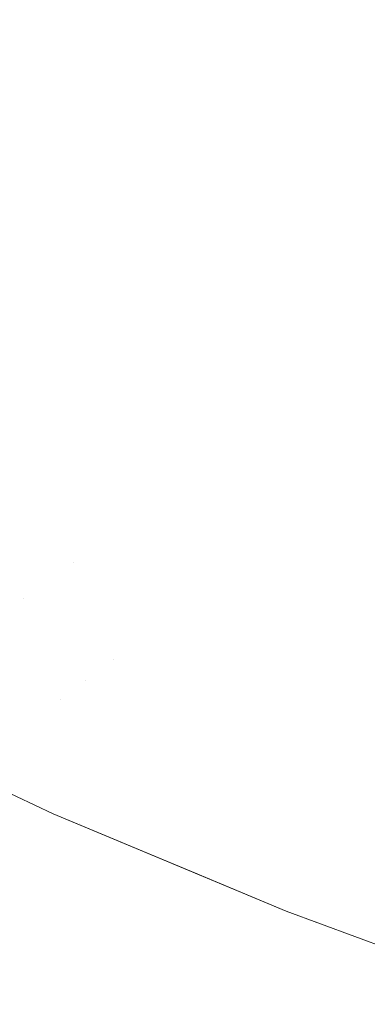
# Model space of a CAD drawing. Header units: centimetres. Extents: x -44.1 to 45.2, y 4.2 to 6.
# Tile 6 of 256: x -44.0259 to -44.0144, y 4.2136 to 4.2461. Entities that reach past the tile are written whole.
import ezdxf

# ---------------------------------------------------------------- set-up
doc = ezdxf.new("R2010")
doc.units = ezdxf.units.CM
doc.header["$LTSCALE"] = 2.54
doc.layers.add('Lucido design-1', color=7, linetype='Continuous')

# ---------------------------------------------------------------- blocks, each defined once
blk = doc.blocks.new('Gruppo-4-1')
at = {"color": 7, "linetype": 'Continuous', "lineweight": 9}
for points, invisible_edges in [([(-44.015122, 4.247513, -2312.356417), (-44.01274, 4.246092, -2312.356417), (-44.010614, 4.247396, -2312.354388), (-44.012938, 4.248783, -2312.354388)], 15), ([(-44.012938, 4.248783, -2313.089952), (-44.010614, 4.247396, -2313.089952), (-44.01274, 4.246092, -2313.087923), (-44.015122, 4.247513, -2313.087923)], 15), ([(-44.026188, 4.246975, -2312.362924), (-44.023834, 4.245414, -2312.362924), (-44.021748, 4.246564, -2312.360685), (-44.024053, 4.248093, -2312.360685)], 15), ([(-44.024053, 4.248093, -2313.083655), (-44.021748, 4.246564, -2313.083655), (-44.023834, 4.245414, -2313.081416), (-44.026188, 4.246975, -2313.081416)], 15), ([(-44.01726, 4.246269, -2312.358516), (-44.019606, 4.247745, -2312.358516), (-44.021748, 4.246564, -2312.360685), (-44.019349, 4.245055, -2312.360685)], 15), ([(-44.019349, 4.245055, -2313.083655), (-44.021748, 4.246564, -2313.083655), (-44.019606, 4.247745, -2313.085824), (-44.01726, 4.246269, -2313.085824)], 15), ([(-44.01726, 4.246269, -2312.358516), (-44.014822, 4.244815, -2312.358516), (-44.01274, 4.246092, -2312.356417), (-44.015122, 4.247513, -2312.356417)], 15), ([(-44.015122, 4.247513, -2313.087923), (-44.01274, 4.246092, -2313.087923), (-44.014822, 4.244815, -2313.085824), (-44.01726, 4.246269, -2313.085824)], 15), ([(-44.028263, 4.245889, -2312.36523), (-44.02586, 4.244296, -2312.36523), (-44.023834, 4.245414, -2312.362924), (-44.026188, 4.246975, -2312.362924)], 15), ([(-44.026188, 4.246975, -2313.081416), (-44.023834, 4.245414, -2313.081416), (-44.02586, 4.244296, -2313.079109), (-44.028263, 4.245889, -2313.079109)], 15), ([(-44.019349, 4.245055, -2312.360685), (-44.021748, 4.246564, -2312.360685), (-44.023834, 4.245414, -2312.362924), (-44.021383, 4.243872, -2312.362924)], 15), ([(-44.021383, 4.243872, -2313.081416), (-44.023834, 4.245414, -2313.081416), (-44.021748, 4.246564, -2313.083655), (-44.019349, 4.245055, -2313.083655)], 15), ([(-44.019349, 4.245055, -2312.360685), (-44.016855, 4.243568, -2312.360685), (-44.014822, 4.244815, -2312.358516), (-44.01726, 4.246269, -2312.358516)], 15), ([(-44.01726, 4.246269, -2313.085824), (-44.014822, 4.244815, -2313.085824), (-44.016855, 4.243568, -2313.083655), (-44.019349, 4.245055, -2313.083655)], 15), ([(-44.030271, 4.244838, -2312.367604), (-44.027821, 4.243214, -2312.367604), (-44.02586, 4.244296, -2312.36523), (-44.028263, 4.245889, -2312.36523)], 15), ([(-44.028263, 4.245889, -2313.079109), (-44.02586, 4.244296, -2313.079109), (-44.027821, 4.243214, -2313.076736), (-44.030271, 4.244838, -2313.076736)], 15), ([(-44.010269, 4.244695, -2312.356417), (-44.01274, 4.246092, -2312.356417), (-44.014822, 4.244815, -2312.358516), (-44.012292, 4.243385, -2312.358516)], 15), ([(-44.012292, 4.243385, -2313.085824), (-44.014822, 4.244815, -2313.085824), (-44.01274, 4.246092, -2313.087923), (-44.010269, 4.244695, -2313.087923)], 15), ([(-44.021383, 4.243872, -2312.362924), (-44.023834, 4.245414, -2312.362924), (-44.02586, 4.244296, -2312.36523), (-44.023359, 4.242723, -2312.36523)], 15), ([(-44.023359, 4.242723, -2313.079109), (-44.02586, 4.244296, -2313.079109), (-44.023834, 4.245414, -2313.081416), (-44.021383, 4.243872, -2313.081416)], 15), ([(-44.021383, 4.243872, -2312.362924), (-44.018836, 4.242353, -2312.362924), (-44.016855, 4.243568, -2312.360685), (-44.019349, 4.245055, -2312.360685)], 15), ([(-44.019349, 4.245055, -2313.083655), (-44.016855, 4.243568, -2313.083655), (-44.018836, 4.242353, -2313.081416), (-44.021383, 4.243872, -2313.081416)], 15), ([(-44.012292, 4.243385, -2312.358516), (-44.014822, 4.244815, -2312.358516), (-44.016855, 4.243568, -2312.360685), (-44.014268, 4.242105, -2312.360685)], 15), ([(-44.014268, 4.242105, -2313.083655), (-44.016855, 4.243568, -2313.083655), (-44.014822, 4.244815, -2313.085824), (-44.012292, 4.243385, -2313.085824)], 15), ([(-44.023359, 4.242723, -2312.36523), (-44.02586, 4.244296, -2312.36523), (-44.027821, 4.243214, -2312.367604), (-44.025272, 4.241611, -2312.367604)], 15), ([(-44.025272, 4.241611, -2313.076736), (-44.027821, 4.243214, -2313.076736), (-44.02586, 4.244296, -2313.079109), (-44.023359, 4.242723, -2313.079109)], 15), ([(-44.023359, 4.242723, -2312.36523), (-44.02076, 4.241173, -2312.36523), (-44.018836, 4.242353, -2312.362924), (-44.021383, 4.243872, -2312.362924)], 15), ([(-44.021383, 4.243872, -2313.081416), (-44.018836, 4.242353, -2313.081416), (-44.02076, 4.241173, -2313.079109), (-44.023359, 4.242723, -2313.079109)], 15), ([(-44.014268, 4.242105, -2312.360685), (-44.016855, 4.243568, -2312.360685), (-44.018836, 4.242353, -2312.362924), (-44.016194, 4.240859, -2312.362924)], 15), ([(-44.016194, 4.240859, -2313.081416), (-44.018836, 4.242353, -2313.081416), (-44.016855, 4.243568, -2313.083655), (-44.014268, 4.242105, -2313.083655)], 15), ([(-44.025272, 4.241611, -2312.367604), (-44.027821, 4.243214, -2312.367604), (-44.029715, 4.24217, -2312.370043), (-44.027119, 4.240537, -2312.370043)], 15), ([(-44.027119, 4.240537, -2313.074297), (-44.029715, 4.24217, -2313.074297), (-44.027821, 4.243214, -2313.076736), (-44.025272, 4.241611, -2313.076736)], 15), ([(-44.025272, 4.241611, -2312.367604), (-44.022623, 4.24003, -2312.367604), (-44.02076, 4.241173, -2312.36523), (-44.023359, 4.242723, -2312.36523)], 15), ([(-44.023359, 4.242723, -2313.079109), (-44.02076, 4.241173, -2313.079109), (-44.022623, 4.24003, -2313.076736), (-44.025272, 4.241611, -2313.076736)], 15), ([(-44.016194, 4.240859, -2312.362924), (-44.018836, 4.242353, -2312.362924), (-44.02076, 4.241173, -2312.36523), (-44.018064, 4.239648, -2312.36523)], 15), ([(-44.018064, 4.239648, -2313.079109), (-44.02076, 4.241173, -2313.079109), (-44.018836, 4.242353, -2313.081416), (-44.016194, 4.240859, -2313.081416)], 15), ([(-44.016194, 4.240859, -2312.362924), (-44.013455, 4.239393, -2312.362924), (-44.011588, 4.24067, -2312.360685), (-44.014268, 4.242105, -2312.360685)], 15), ([(-44.014268, 4.242105, -2313.083655), (-44.011588, 4.24067, -2313.083655), (-44.013455, 4.239393, -2313.081416), (-44.016194, 4.240859, -2313.081416)], 15), ([(-44.027119, 4.240537, -2312.370043), (-44.024421, 4.238928, -2312.370043), (-44.022623, 4.24003, -2312.367604), (-44.025272, 4.241611, -2312.367604)], 15), ([(-44.025272, 4.241611, -2313.076736), (-44.022623, 4.24003, -2313.076736), (-44.024421, 4.238928, -2313.074297), (-44.027119, 4.240537, -2313.074297)], 15), ([(-44.018064, 4.239648, -2312.36523), (-44.02076, 4.241173, -2312.36523), (-44.022623, 4.24003, -2312.367604), (-44.019874, 4.238476, -2312.367604)], 15), ([(-44.019874, 4.238476, -2313.076736), (-44.022623, 4.24003, -2313.076736), (-44.02076, 4.241173, -2313.079109), (-44.018064, 4.239648, -2313.079109)], 15), ([(-44.018064, 4.239648, -2312.36523), (-44.015269, 4.238152, -2312.36523), (-44.013455, 4.239393, -2312.362924), (-44.016194, 4.240859, -2312.362924)], 15), ([(-44.016194, 4.240859, -2313.081416), (-44.013455, 4.239393, -2313.081416), (-44.015269, 4.238152, -2313.079109), (-44.018064, 4.239648, -2313.079109)], 15), ([(-44.028894, 4.239505, -2312.372546), (-44.026149, 4.237867, -2312.372546), (-44.024421, 4.238928, -2312.370043), (-44.027119, 4.240537, -2312.370043)], 15), ([(-44.027119, 4.240537, -2313.074297), (-44.024421, 4.238928, -2313.074297), (-44.026149, 4.237867, -2313.071794), (-44.028894, 4.239505, -2313.071794)], 15), ([(-44.019874, 4.238476, -2312.367604), (-44.022623, 4.24003, -2312.367604), (-44.024421, 4.238928, -2312.370043), (-44.021621, 4.237345, -2312.370043)], 15), ([(-44.021621, 4.237345, -2313.074297), (-44.024421, 4.238928, -2313.074297), (-44.022623, 4.24003, -2313.076736), (-44.019874, 4.238476, -2313.076736)], 15), ([(-44.019874, 4.238476, -2312.367604), (-44.017026, 4.236951, -2312.367604), (-44.015269, 4.238152, -2312.36523), (-44.018064, 4.239648, -2312.36523)], 15), ([(-44.018064, 4.239648, -2313.079109), (-44.015269, 4.238152, -2313.079109), (-44.017026, 4.236951, -2313.076736), (-44.019874, 4.238476, -2313.076736)], 15), ([(-44.010622, 4.237957, -2312.362924), (-44.013455, 4.239393, -2312.362924), (-44.015269, 4.238152, -2312.36523), (-44.012378, 4.236688, -2312.36523)], 15), ([(-44.012378, 4.236688, -2313.079109), (-44.015269, 4.238152, -2313.079109), (-44.013455, 4.239393, -2313.081416), (-44.010622, 4.237957, -2313.081416)], 15), ([(-44.021621, 4.237345, -2312.370043), (-44.024421, 4.238928, -2312.370043), (-44.026149, 4.237867, -2312.372546), (-44.023301, 4.236257, -2312.372546)], 15), ([(-44.023301, 4.236257, -2313.071794), (-44.026149, 4.237867, -2313.071794), (-44.024421, 4.238928, -2313.074297), (-44.021621, 4.237345, -2313.074297)], 15), ([(-44.021621, 4.237345, -2312.370043), (-44.018721, 4.235792, -2312.370043), (-44.017026, 4.236951, -2312.367604), (-44.019874, 4.238476, -2312.367604)], 15), ([(-44.019874, 4.238476, -2313.076736), (-44.017026, 4.236951, -2313.076736), (-44.018721, 4.235792, -2313.074297), (-44.021621, 4.237345, -2313.074297)], 15), ([(-44.012378, 4.236688, -2312.36523), (-44.015269, 4.238152, -2312.36523), (-44.017026, 4.236951, -2312.367604), (-44.014078, 4.235458, -2312.367604)], 15), ([(-44.014078, 4.235458, -2313.076736), (-44.017026, 4.236951, -2313.076736), (-44.015269, 4.238152, -2313.079109), (-44.012378, 4.236688, -2313.079109)], 15), ([(-44.023301, 4.236257, -2312.372546), (-44.026149, 4.237867, -2312.372546), (-44.027805, 4.236852, -2312.375111), (-44.02491, 4.235216, -2312.375111)], 15), ([(-44.02491, 4.235216, -2313.069229), (-44.027805, 4.236852, -2313.069229), (-44.026149, 4.237867, -2313.071794), (-44.023301, 4.236257, -2313.071794)], 15), ([(-44.023301, 4.236257, -2312.372546), (-44.02035, 4.234677, -2312.372546), (-44.018721, 4.235792, -2312.370043), (-44.021621, 4.237345, -2312.370043)], 15), ([(-44.021621, 4.237345, -2313.074297), (-44.018721, 4.235792, -2313.074297), (-44.02035, 4.234677, -2313.071794), (-44.023301, 4.236257, -2313.071794)], 15), ([(-44.02491, 4.235216, -2312.375111), (-44.027805, 4.236852, -2312.375111), (-44.029382, 4.235884, -2312.377736), (-44.026444, 4.234223, -2312.377736)], 15), ([(-44.026444, 4.234223, -2313.066604), (-44.029382, 4.235884, -2313.066604), (-44.027805, 4.236852, -2313.069229), (-44.02491, 4.235216, -2313.069229)], 15), ([(-44.014078, 4.235458, -2312.367604), (-44.017026, 4.236951, -2312.367604), (-44.018721, 4.235792, -2312.370043), (-44.015719, 4.234271, -2312.370043)], 15), ([(-44.015719, 4.234271, -2313.074297), (-44.018721, 4.235792, -2313.074297), (-44.017026, 4.236951, -2313.076736), (-44.014078, 4.235458, -2313.076736)], 15), ([(-44.02491, 4.235216, -2312.375111), (-44.021911, 4.23361, -2312.375111), (-44.02035, 4.234677, -2312.372546), (-44.023301, 4.236257, -2312.372546)], 15), ([(-44.023301, 4.236257, -2313.071794), (-44.02035, 4.234677, -2313.071794), (-44.021911, 4.23361, -2313.069229), (-44.02491, 4.235216, -2313.069229)], 15), ([(-44.015719, 4.234271, -2312.370043), (-44.018721, 4.235792, -2312.370043), (-44.02035, 4.234677, -2312.372546), (-44.017297, 4.23313, -2312.372546)], 15), ([(-44.017297, 4.23313, -2313.071794), (-44.02035, 4.234677, -2313.071794), (-44.018721, 4.235792, -2313.074297), (-44.015719, 4.234271, -2313.074297)], 15), ([(-44.015719, 4.234271, -2312.370043), (-44.012617, 4.232786, -2312.370043), (-44.011032, 4.234, -2312.367604), (-44.014078, 4.235458, -2312.367604)], 15), ([(-44.014078, 4.235458, -2313.076736), (-44.011032, 4.234, -2313.076736), (-44.012617, 4.232786, -2313.074297), (-44.015719, 4.234271, -2313.074297)], 15), ([(-44.026444, 4.234223, -2312.377736), (-44.023399, 4.232593, -2312.377736), (-44.021911, 4.23361, -2312.375111), (-44.02491, 4.235216, -2312.375111)], 15), ([(-44.02491, 4.235216, -2313.069229), (-44.021911, 4.23361, -2313.069229), (-44.023399, 4.232593, -2313.066604), (-44.026444, 4.234223, -2313.066604)], 15), ([(-44.017297, 4.23313, -2312.372546), (-44.02035, 4.234677, -2312.372546), (-44.021911, 4.23361, -2312.375111), (-44.018807, 4.232038, -2312.375111)], 15), ([(-44.018807, 4.232038, -2313.069229), (-44.021911, 4.23361, -2313.069229), (-44.02035, 4.234677, -2313.071794), (-44.017297, 4.23313, -2313.071794)], 15), ([(-44.027899, 4.233281, -2312.380418), (-44.02481, 4.231627, -2312.380418), (-44.023399, 4.232593, -2312.377736), (-44.026444, 4.234223, -2312.377736)], 15), ([(-44.026444, 4.234223, -2313.066604), (-44.023399, 4.232593, -2313.066604), (-44.02481, 4.231627, -2313.063922), (-44.027899, 4.233281, -2313.063922)], 15), ([(-44.017297, 4.23313, -2312.372546), (-44.014141, 4.231619, -2312.372546), (-44.012617, 4.232786, -2312.370043), (-44.015719, 4.234271, -2312.370043)], 15), ([(-44.015719, 4.234271, -2313.074297), (-44.012617, 4.232786, -2313.074297), (-44.014141, 4.231619, -2313.071794), (-44.017297, 4.23313, -2313.071794)], 15), ([(-44.018807, 4.232038, -2312.375111), (-44.021911, 4.23361, -2312.375111), (-44.023399, 4.232593, -2312.377736), (-44.020248, 4.230996, -2312.377736)], 15), ([(-44.020248, 4.230996, -2313.066604), (-44.023399, 4.232593, -2313.066604), (-44.021911, 4.23361, -2313.069229), (-44.018807, 4.232038, -2313.069229)], 15), ([(-44.026141, 4.230717, -2312.383155), (-44.02481, 4.231627, -2312.380418), (-44.027899, 4.233281, -2312.380418), (-44.028595, 4.23283, -2312.38178)], 15), ([(-44.028595, 4.23283, -2313.06256), (-44.027899, 4.233281, -2313.063922), (-44.02481, 4.231627, -2313.063922), (-44.026141, 4.230717, -2313.061185)], 15), ([(-44.018807, 4.232038, -2312.375111), (-44.0156, 4.230502, -2312.375111), (-44.014141, 4.231619, -2312.372546), (-44.017297, 4.23313, -2312.372546)], 15), ([(-44.017297, 4.23313, -2313.071794), (-44.014141, 4.231619, -2313.071794), (-44.0156, 4.230502, -2313.069229), (-44.018807, 4.232038, -2313.069229)], 15), ([(-44.020248, 4.230996, -2312.377736), (-44.023399, 4.232593, -2312.377736), (-44.02481, 4.231627, -2312.380418), (-44.021614, 4.230008, -2312.380418)], 15), ([(-44.021614, 4.230008, -2313.063922), (-44.02481, 4.231627, -2313.063922), (-44.023399, 4.232593, -2313.066604), (-44.020248, 4.230996, -2313.066604)], 15), ([(-44.020248, 4.230996, -2312.377736), (-44.016992, 4.229437, -2312.377736), (-44.0156, 4.230502, -2312.375111), (-44.018807, 4.232038, -2312.375111)], 15), ([(-44.018807, 4.232038, -2313.069229), (-44.0156, 4.230502, -2313.069229), (-44.016992, 4.229437, -2313.066604), (-44.020248, 4.230996, -2313.066604)], 15), ([(-44.021614, 4.230008, -2312.380418), (-44.02481, 4.231627, -2312.380418), (-44.026141, 4.230717, -2312.383155), (-44.022902, 4.229076, -2312.383155)], 15), ([(-44.022902, 4.229076, -2313.061185), (-44.026141, 4.230717, -2313.061185), (-44.02481, 4.231627, -2313.063922), (-44.021614, 4.230008, -2313.063922)], 15), ([(-44.010885, 4.230148, -2312.372546), (-44.014141, 4.231619, -2312.372546), (-44.0156, 4.230502, -2312.375111), (-44.012291, 4.229006, -2312.375111)], 15), ([(-44.012291, 4.229006, -2313.069229), (-44.0156, 4.230502, -2313.069229), (-44.014141, 4.231619, -2313.071794), (-44.010885, 4.230148, -2313.071794)], 15), ([(-44.021614, 4.230008, -2312.380418), (-44.018311, 4.228427, -2312.380418), (-44.016992, 4.229437, -2312.377736), (-44.020248, 4.230996, -2312.377736)], 15), ([(-44.020248, 4.230996, -2313.066604), (-44.016992, 4.229437, -2313.066604), (-44.018311, 4.228427, -2313.063922), (-44.021614, 4.230008, -2313.063922)], 15), ([(-44.02411, 4.228203, -2312.385944), (-44.022902, 4.229076, -2312.383155), (-44.026141, 4.230717, -2312.383155), (-44.026775, 4.230283, -2312.384543)], 15), ([(-44.026775, 4.230283, -2313.059797), (-44.026141, 4.230717, -2313.061185), (-44.022902, 4.229076, -2313.061185), (-44.02411, 4.228203, -2313.058396)], 15), ([(-44.026775, 4.230283, -2312.384543), (-44.027389, 4.229864, -2312.385944), (-44.02411, 4.228203, -2312.385944)], 11), ([(-44.02411, 4.228203, -2313.058396), (-44.027389, 4.229864, -2313.058396), (-44.026775, 4.230283, -2313.059797)], 11), ([(-44.012291, 4.229006, -2312.375111), (-44.0156, 4.230502, -2312.375111), (-44.016992, 4.229437, -2312.377736), (-44.013632, 4.227919, -2312.377736)], 15), ([(-44.013632, 4.227919, -2313.066604), (-44.016992, 4.229437, -2313.066604), (-44.0156, 4.230502, -2313.069229), (-44.012291, 4.229006, -2313.069229)], 15), ([(-44.02411, 4.228203, -2312.385944), (-44.027389, 4.229864, -2312.385944), (-44.028549, 4.22907, -2312.388781), (-44.025234, 4.22739, -2312.388781)], 15), ([(-44.02798, 4.229459, -2313.056983), (-44.027389, 4.229864, -2313.058396), (-44.02411, 4.228203, -2313.058396), (-44.025234, 4.22739, -2313.055559)], 15), ([(-44.022902, 4.229076, -2312.383155), (-44.019556, 4.227474, -2312.383155), (-44.018311, 4.228427, -2312.380418), (-44.021614, 4.230008, -2312.380418)], 15), ([(-44.021614, 4.230008, -2313.063922), (-44.018311, 4.228427, -2313.063922), (-44.019556, 4.227474, -2313.061185), (-44.022902, 4.229076, -2313.061185)], 15), ([(-44.025234, 4.22739, -2313.055559), (-44.028549, 4.22907, -2313.055559), (-44.02798, 4.229459, -2313.056983)], 11), ([(-44.013632, 4.227919, -2312.377736), (-44.016992, 4.229437, -2312.377736), (-44.018311, 4.228427, -2312.380418), (-44.014903, 4.226887, -2312.380418)], 15), ([(-44.014903, 4.226887, -2313.063922), (-44.018311, 4.228427, -2313.063922), (-44.016992, 4.229437, -2313.066604), (-44.013632, 4.227919, -2313.066604)], 15), ([(-44.025763, 4.227007, -2312.390218), (-44.025234, 4.22739, -2312.388781), (-44.028549, 4.22907, -2312.388781), (-44.029096, 4.228696, -2312.390218)], 15), ([(-44.029096, 4.228696, -2313.054122), (-44.028549, 4.22907, -2313.055559), (-44.025234, 4.22739, -2313.055559), (-44.025763, 4.227007, -2313.054122)], 15), ([(-44.02411, 4.228203, -2312.385944), (-44.020722, 4.226581, -2312.385944), (-44.019556, 4.227474, -2312.383155), (-44.022902, 4.229076, -2312.383155)], 15), ([(-44.022902, 4.229076, -2313.061185), (-44.019556, 4.227474, -2313.061185), (-44.020722, 4.226581, -2313.058396), (-44.02411, 4.228203, -2313.058396)], 15), ([(-44.029096, 4.228696, -2312.390218), (-44.029621, 4.228337, -2312.391665), (-44.026271, 4.22664, -2312.391665), (-44.025763, 4.227007, -2312.390218)], 15), ([(-44.025763, 4.227007, -2313.054122), (-44.026271, 4.22664, -2313.052675), (-44.029621, 4.228337, -2313.052675), (-44.029096, 4.228696, -2313.054122)], 15), ([(-44.014903, 4.226887, -2312.380418), (-44.018311, 4.228427, -2312.380418), (-44.019556, 4.227474, -2312.383155), (-44.016103, 4.225913, -2312.383155)], 15), ([(-44.016103, 4.225913, -2313.061185), (-44.019556, 4.227474, -2313.061185), (-44.018311, 4.228427, -2313.063922), (-44.014903, 4.226887, -2313.063922)], 15), ([(-44.025234, 4.22739, -2312.388781), (-44.021808, 4.22575, -2312.388781), (-44.020722, 4.226581, -2312.385944), (-44.02411, 4.228203, -2312.385944)], 15), ([(-44.02411, 4.228203, -2313.058396), (-44.020722, 4.226581, -2313.058396), (-44.021808, 4.22575, -2313.055559), (-44.025234, 4.22739, -2313.055559)], 15), ([(-44.014903, 4.226887, -2312.380418), (-44.011392, 4.22539, -2312.380418), (-44.010169, 4.226443, -2312.377736), (-44.013632, 4.227919, -2312.377736)], 15), ([(-44.013632, 4.227919, -2313.066604), (-44.010169, 4.226443, -2313.066604), (-44.011392, 4.22539, -2313.063922), (-44.014903, 4.226887, -2313.063922)], 15), ([(-44.02281, 4.224983, -2312.391665), (-44.021808, 4.22575, -2312.388781), (-44.025234, 4.22739, -2312.388781), (-44.025763, 4.227007, -2312.390218)], 15), ([(-44.025763, 4.227007, -2313.054122), (-44.025234, 4.22739, -2313.055559), (-44.021808, 4.22575, -2313.055559), (-44.02281, 4.224983, -2313.052675)], 15), ([(-44.016103, 4.225913, -2312.383155), (-44.019556, 4.227474, -2312.383155), (-44.020722, 4.226581, -2312.385944), (-44.017227, 4.225001, -2312.385944)], 15), ([(-44.017227, 4.225001, -2313.058396), (-44.020722, 4.226581, -2313.058396), (-44.019556, 4.227474, -2313.061185), (-44.016103, 4.225913, -2313.061185)], 15), ([(-44.025763, 4.227007, -2312.390218), (-44.026271, 4.22664, -2312.391665), (-44.02281, 4.224983, -2312.391665)], 11), ([(-44.02281, 4.224983, -2313.052675), (-44.026271, 4.22664, -2313.052675), (-44.025763, 4.227007, -2313.054122)], 11), ([(-44.023724, 4.224283, -2312.39459), (-44.02281, 4.224983, -2312.391665), (-44.026271, 4.22664, -2312.391665), (-44.026756, 4.22629, -2312.393122)], 15), ([(-44.026756, 4.22629, -2313.051217), (-44.026271, 4.22664, -2313.052675), (-44.02281, 4.224983, -2313.052675), (-44.023724, 4.224283, -2313.04975)], 15), ([(-44.016103, 4.225913, -2312.383155), (-44.012544, 4.224397, -2312.383155), (-44.011392, 4.22539, -2312.380418), (-44.014903, 4.226887, -2312.380418)], 15), ([(-44.014903, 4.226887, -2313.063922), (-44.011392, 4.22539, -2313.063922), (-44.012544, 4.224397, -2313.061185), (-44.016103, 4.225913, -2313.061185)], 15), ([(-44.026756, 4.22629, -2312.393122), (-44.027218, 4.225956, -2312.39459), (-44.023724, 4.224283, -2312.39459)], 11), ([(-44.023724, 4.224283, -2313.04975), (-44.027218, 4.225956, -2313.04975), (-44.026756, 4.22629, -2313.051217)], 11), ([(-44.017227, 4.225001, -2312.385944), (-44.020722, 4.226581, -2312.385944), (-44.021808, 4.22575, -2312.388781), (-44.018273, 4.224152, -2312.388781)], 15), ([(-44.018273, 4.224152, -2313.055559), (-44.021808, 4.22575, -2313.055559), (-44.020722, 4.226581, -2313.058396), (-44.017227, 4.225001, -2313.058396)], 15), ([(-44.02455, 4.223651, -2312.397555), (-44.023724, 4.224283, -2312.39459), (-44.027218, 4.225956, -2312.39459), (-44.027657, 4.225638, -2312.396068)], 15), ([(-44.027657, 4.225638, -2313.048272), (-44.027218, 4.225956, -2313.04975), (-44.023724, 4.224283, -2313.04975), (-44.02455, 4.223651, -2313.046785)], 15), ([(-44.027657, 4.225638, -2312.396068), (-44.028073, 4.225337, -2312.397555), (-44.02455, 4.223651, -2312.397555)], 11), ([(-44.02455, 4.223651, -2313.046785), (-44.028073, 4.225337, -2313.046785), (-44.027657, 4.225638, -2313.048272)], 11), ([(-44.018273, 4.224152, -2312.388781), (-44.021808, 4.22575, -2312.388781), (-44.02281, 4.224983, -2312.391665), (-44.019238, 4.223369, -2312.391665)], 15), ([(-44.019238, 4.223369, -2313.052675), (-44.02281, 4.224983, -2313.052675), (-44.021808, 4.22575, -2313.055559), (-44.018273, 4.224152, -2313.055559)], 15), ([(-44.017227, 4.225001, -2312.385944), (-44.013625, 4.223466, -2312.385944), (-44.012544, 4.224397, -2312.383155), (-44.016103, 4.225913, -2312.383155)], 15), ([(-44.016103, 4.225913, -2313.061185), (-44.012544, 4.224397, -2313.061185), (-44.013625, 4.223466, -2313.058396), (-44.017227, 4.225001, -2313.058396)], 15), ([(-44.025284, 4.223089, -2312.400554), (-44.02455, 4.223651, -2312.397555), (-44.028073, 4.225337, -2312.397555), (-44.028833, 4.224788, -2312.400554)], 15), ([(-44.028465, 4.225054, -2313.04529), (-44.028073, 4.225337, -2313.046785), (-44.02455, 4.223651, -2313.046785), (-44.025284, 4.223089, -2313.043786)], 15), ([(-44.025284, 4.223089, -2313.043786), (-44.028833, 4.224788, -2313.043786), (-44.028465, 4.225054, -2313.04529)], 11), ([(-44.019238, 4.223369, -2312.391665), (-44.02281, 4.224983, -2312.391665), (-44.023724, 4.224283, -2312.39459), (-44.020119, 4.222653, -2312.39459)], 15), ([(-44.020119, 4.222653, -2313.04975), (-44.023724, 4.224283, -2313.04975), (-44.02281, 4.224983, -2313.052675), (-44.019238, 4.223369, -2313.052675)], 15), ([(-44.018273, 4.224152, -2312.388781), (-44.01463, 4.2226, -2312.388781), (-44.013625, 4.223466, -2312.385944), (-44.017227, 4.225001, -2312.385944)], 15), ([(-44.017227, 4.225001, -2313.058396), (-44.013625, 4.223466, -2313.058396), (-44.01463, 4.2226, -2313.055559), (-44.018273, 4.224152, -2313.055559)], 15), ([(-44.028833, 4.224788, -2312.400554), (-44.029496, 4.224308, -2312.403583), (-44.025925, 4.222598, -2312.403583), (-44.025284, 4.223089, -2312.400554)], 15), ([(-44.029176, 4.224539, -2313.042275), (-44.028833, 4.224788, -2313.043786), (-44.025284, 4.223089, -2313.043786), (-44.025925, 4.222598, -2313.040757)], 15), ([(-44.020119, 4.222653, -2312.39459), (-44.023724, 4.224283, -2312.39459), (-44.02455, 4.223651, -2312.397555), (-44.020915, 4.222008, -2312.397555)], 15), ([(-44.020915, 4.222008, -2313.046785), (-44.02455, 4.223651, -2313.046785), (-44.023724, 4.224283, -2313.04975), (-44.020119, 4.222653, -2313.04975)], 15), ([(-44.019238, 4.223369, -2312.391665), (-44.015557, 4.221801, -2312.391665), (-44.01463, 4.2226, -2312.388781), (-44.018273, 4.224152, -2312.388781)], 15), ([(-44.018273, 4.224152, -2313.055559), (-44.01463, 4.2226, -2313.055559), (-44.015557, 4.221801, -2313.052675), (-44.019238, 4.223369, -2313.052675)], 15), ([(-44.020915, 4.222008, -2312.397555), (-44.02455, 4.223651, -2312.397555), (-44.025284, 4.223089, -2312.400554), (-44.021622, 4.221434, -2312.400554)], 15), ([(-44.021622, 4.221434, -2313.043786), (-44.025284, 4.223089, -2313.043786), (-44.02455, 4.223651, -2313.046785), (-44.020915, 4.222008, -2313.046785)], 15), ([(-44.020119, 4.222653, -2312.39459), (-44.016405, 4.221071, -2312.39459), (-44.015557, 4.221801, -2312.391665), (-44.019238, 4.223369, -2312.391665)], 15), ([(-44.019238, 4.223369, -2313.052675), (-44.015557, 4.221801, -2313.052675), (-44.016405, 4.221071, -2313.04975), (-44.020119, 4.222653, -2313.04975)], 15), ([(-44.009918, 4.22198, -2312.385944), (-44.013625, 4.223466, -2312.385944), (-44.01463, 4.2226, -2312.388781), (-44.010881, 4.221097, -2312.388781)], 15), ([(-44.010881, 4.221097, -2313.055559), (-44.01463, 4.2226, -2313.055559), (-44.013625, 4.223466, -2313.058396), (-44.009918, 4.22198, -2313.058396)], 15), ([(-44.021622, 4.221434, -2312.400554), (-44.025284, 4.223089, -2312.400554), (-44.025925, 4.222598, -2312.403583), (-44.022239, 4.220933, -2312.403583)], 15), ([(-44.022239, 4.220933, -2313.040757), (-44.025925, 4.222598, -2313.040757), (-44.025284, 4.223089, -2313.043786), (-44.021622, 4.221434, -2313.043786)], 15), ([(-44.031349, 4.222974, -2313.02217), (-44.024786, 4.21989, -2313.02217), (-44.027703, 4.22126, -2312.42217)], 10), ([(-44.027669, 4.221263, -2313.025294), (-44.024786, 4.21989, -2313.02217), (-44.031349, 4.222974, -2313.02217)], 9), ([(-44.022239, 4.220933, -2312.403583), (-44.025925, 4.222598, -2312.403583), (-44.02647, 4.222181, -2312.40664), (-44.022765, 4.220506, -2312.40664)], 15), ([(-44.022765, 4.220506, -2313.0377), (-44.02647, 4.222181, -2313.0377), (-44.025925, 4.222598, -2313.040757), (-44.022239, 4.220933, -2313.040757)], 15), ([(-44.020915, 4.222008, -2312.397555), (-44.017169, 4.220412, -2312.397555), (-44.016405, 4.221071, -2312.39459), (-44.020119, 4.222653, -2312.39459)], 15), ([(-44.020119, 4.222653, -2313.04975), (-44.016405, 4.221071, -2313.04975), (-44.017169, 4.220412, -2313.046785), (-44.020915, 4.222008, -2313.046785)], 15), ([(-44.010881, 4.221097, -2312.388781), (-44.01463, 4.2226, -2312.388781), (-44.015557, 4.221801, -2312.391665), (-44.01177, 4.220282, -2312.391665)], 15), ([(-44.01177, 4.220282, -2313.052675), (-44.015557, 4.221801, -2313.052675), (-44.01463, 4.2226, -2313.055559), (-44.010881, 4.221097, -2313.055559)], 15), ([(-44.022765, 4.220506, -2312.40664), (-44.02647, 4.222181, -2312.40664), (-44.026918, 4.221838, -2312.409719), (-44.023197, 4.220156, -2312.409719)], 15), ([(-44.023197, 4.220156, -2313.034621), (-44.026918, 4.221838, -2313.034621), (-44.02647, 4.222181, -2313.0377), (-44.022765, 4.220506, -2313.0377)], 15), ([(-44.023197, 4.220156, -2312.409719), (-44.026918, 4.221838, -2312.409719), (-44.027268, 4.22157, -2312.412816), (-44.023534, 4.219882, -2312.412816)], 15), ([(-44.023534, 4.219882, -2313.031524), (-44.027268, 4.22157, -2313.031524), (-44.026918, 4.221838, -2313.034621), (-44.023197, 4.220156, -2313.034621)], 15), ([(-44.021622, 4.221434, -2312.400554), (-44.017849, 4.219826, -2312.400554), (-44.017169, 4.220412, -2312.397555), (-44.020915, 4.222008, -2312.397555)], 15), ([(-44.020915, 4.222008, -2313.046785), (-44.017169, 4.220412, -2313.046785), (-44.017849, 4.219826, -2313.043786), (-44.021622, 4.221434, -2313.043786)], 15), ([(-44.01177, 4.220282, -2312.391665), (-44.015557, 4.221801, -2312.391665), (-44.016405, 4.221071, -2312.39459), (-44.012582, 4.219538, -2312.39459)], 15), ([(-44.012582, 4.219538, -2313.04975), (-44.016405, 4.221071, -2313.04975), (-44.015557, 4.221801, -2313.052675), (-44.01177, 4.220282, -2313.052675)], 15), ([(-44.023534, 4.219882, -2312.412816), (-44.027268, 4.22157, -2312.412816), (-44.027519, 4.221378, -2312.415926), (-44.023775, 4.219686, -2312.415926)], 15), ([(-44.023775, 4.219686, -2313.028414), (-44.027519, 4.221378, -2313.028414), (-44.027268, 4.22157, -2313.031524), (-44.023534, 4.219882, -2313.031524)], 15), ([(-44.022239, 4.220933, -2312.403583), (-44.018442, 4.219315, -2312.403583), (-44.017849, 4.219826, -2312.400554), (-44.021622, 4.221434, -2312.400554)], 15), ([(-44.021622, 4.221434, -2313.043786), (-44.017849, 4.219826, -2313.043786), (-44.018442, 4.219315, -2313.040757), (-44.022239, 4.220933, -2313.040757)], 15), ([(-44.027669, 4.221263, -2312.419046), (-44.027703, 4.22126, -2312.42217), (-44.024786, 4.21989, -2312.42217)], 9), ([(-44.024786, 4.21989, -2313.02217), (-44.024786, 4.21989, -2312.42217), (-44.027703, 4.22126, -2312.42217)], 9), ([(-44.023775, 4.219686, -2312.415926), (-44.027519, 4.221378, -2312.415926), (-44.027669, 4.221263, -2312.419046), (-44.023921, 4.219568, -2312.419046)], 15), ([(-44.023921, 4.219568, -2313.025294), (-44.027669, 4.221263, -2313.025294), (-44.027519, 4.221378, -2313.028414), (-44.023775, 4.219686, -2313.028414)], 15), ([(-44.024786, 4.21989, -2312.42217), (-44.023921, 4.219568, -2312.419046), (-44.027669, 4.221263, -2312.419046)], 11), ([(-44.024786, 4.21989, -2313.02217), (-44.027669, 4.221263, -2313.025294), (-44.023921, 4.219568, -2313.025294)], 11), ([(-44.022765, 4.220506, -2312.40664), (-44.018947, 4.21888, -2312.40664), (-44.018442, 4.219315, -2312.403583), (-44.022239, 4.220933, -2312.403583)], 15), ([(-44.022239, 4.220933, -2313.040757), (-44.018442, 4.219315, -2313.040757), (-44.018947, 4.21888, -2313.0377), (-44.022765, 4.220506, -2313.0377)], 15), ([(-44.012582, 4.219538, -2312.39459), (-44.016405, 4.221071, -2312.39459), (-44.017169, 4.220412, -2312.397555), (-44.013315, 4.218866, -2312.397555)], 15), ([(-44.013315, 4.218866, -2313.046785), (-44.017169, 4.220412, -2313.046785), (-44.016405, 4.221071, -2313.04975), (-44.012582, 4.219538, -2313.04975)], 15), ([(-44.023197, 4.220156, -2312.409719), (-44.019362, 4.218522, -2312.409719), (-44.018947, 4.21888, -2312.40664), (-44.022765, 4.220506, -2312.40664)], 15), ([(-44.022765, 4.220506, -2313.0377), (-44.018947, 4.21888, -2313.0377), (-44.019362, 4.218522, -2313.034621), (-44.023197, 4.220156, -2313.034621)], 15), ([(-44.023534, 4.219882, -2312.412816), (-44.019686, 4.218243, -2312.412816), (-44.019362, 4.218522, -2312.409719), (-44.023197, 4.220156, -2312.409719)], 15), ([(-44.023197, 4.220156, -2313.034621), (-44.019362, 4.218522, -2313.034621), (-44.019686, 4.218243, -2313.031524), (-44.023534, 4.219882, -2313.031524)], 15), ([(-44.013315, 4.218866, -2312.397555), (-44.017169, 4.220412, -2312.397555), (-44.017849, 4.219826, -2312.400554), (-44.013966, 4.218269, -2312.400554)], 15), ([(-44.013966, 4.218269, -2313.043786), (-44.017849, 4.219826, -2313.043786), (-44.017169, 4.220412, -2313.046785), (-44.013315, 4.218866, -2313.046785)], 15), ([(-44.023921, 4.219568, -2312.419046), (-44.024786, 4.21989, -2312.42217), (-44.020088, 4.217921, -2312.42217)], 9), ([(-44.020088, 4.217921, -2312.42217), (-44.024786, 4.21989, -2312.42217), (-44.024786, 4.21989, -2313.02217), (-44.017101, 4.216669, -2313.02217)], 10), ([(-44.024786, 4.21989, -2313.02217), (-44.023921, 4.219568, -2313.025294), (-44.020058, 4.217922, -2313.025294)], 11), ([(-44.020058, 4.217922, -2313.025294), (-44.017101, 4.216669, -2313.02217), (-44.024786, 4.21989, -2313.02217)], 9), ([(-44.023775, 4.219686, -2312.415926), (-44.019918, 4.218043, -2312.415926), (-44.019686, 4.218243, -2312.412816), (-44.023534, 4.219882, -2312.412816)], 15), ([(-44.023534, 4.219882, -2313.031524), (-44.019686, 4.218243, -2313.031524), (-44.019918, 4.218043, -2313.028414), (-44.023775, 4.219686, -2313.028414)], 15), ([(-44.013966, 4.218269, -2312.400554), (-44.017849, 4.219826, -2312.400554), (-44.018442, 4.219315, -2312.403583), (-44.014535, 4.217748, -2312.403583)], 15), ([(-44.014535, 4.217748, -2313.040757), (-44.018442, 4.219315, -2313.040757), (-44.017849, 4.219826, -2313.043786), (-44.013966, 4.218269, -2313.043786)], 15), ([(-44.023921, 4.219568, -2312.419046), (-44.020058, 4.217922, -2312.419046), (-44.019918, 4.218043, -2312.415926), (-44.023775, 4.219686, -2312.415926)], 15), ([(-44.023775, 4.219686, -2313.028414), (-44.019918, 4.218043, -2313.028414), (-44.020058, 4.217922, -2313.025294), (-44.023921, 4.219568, -2313.025294)], 15), ([(-44.020088, 4.217921, -2312.42217), (-44.020058, 4.217922, -2312.419046), (-44.023921, 4.219568, -2312.419046)], 11), ([(-44.014535, 4.217748, -2312.403583), (-44.018442, 4.219315, -2312.403583), (-44.018947, 4.21888, -2312.40664), (-44.015018, 4.217305, -2312.40664)], 15), ([(-44.015018, 4.217305, -2313.0377), (-44.018947, 4.21888, -2313.0377), (-44.018442, 4.219315, -2313.040757), (-44.014535, 4.217748, -2313.040757)], 15), ([(-44.015018, 4.217305, -2312.40664), (-44.018947, 4.21888, -2312.40664), (-44.019362, 4.218522, -2312.409719), (-44.015416, 4.21694, -2312.409719)], 15), ([(-44.015416, 4.21694, -2313.034621), (-44.019362, 4.218522, -2313.034621), (-44.018947, 4.21888, -2313.0377), (-44.015018, 4.217305, -2313.0377)], 15), ([(-44.015416, 4.21694, -2312.409719), (-44.019362, 4.218522, -2312.409719), (-44.019686, 4.218243, -2312.412816), (-44.015727, 4.216655, -2312.412816)], 15), ([(-44.015727, 4.216655, -2313.031524), (-44.019686, 4.218243, -2313.031524), (-44.019362, 4.218522, -2313.034621), (-44.015416, 4.21694, -2313.034621)], 15), ([(-44.015727, 4.216655, -2312.412816), (-44.019686, 4.218243, -2312.412816), (-44.019918, 4.218043, -2312.415926), (-44.015949, 4.216451, -2312.415926)], 15), ([(-44.015949, 4.216451, -2313.028414), (-44.019918, 4.218043, -2313.028414), (-44.019686, 4.218243, -2313.031524), (-44.015727, 4.216655, -2313.031524)], 15), ([(-44.014535, 4.217748, -2312.403583), (-44.010519, 4.216236, -2312.403583), (-44.009976, 4.216767, -2312.400554), (-44.013966, 4.218269, -2312.400554)], 15), ([(-44.013966, 4.218269, -2313.043786), (-44.009976, 4.216767, -2313.043786), (-44.010519, 4.216236, -2313.040757), (-44.014535, 4.217748, -2313.040757)], 15), ([(-44.020058, 4.217922, -2312.419046), (-44.020088, 4.217921, -2312.42217), (-44.017101, 4.216669, -2312.42217)], 9), ([(-44.017101, 4.216669, -2313.02217), (-44.017101, 4.216669, -2312.42217), (-44.020088, 4.217921, -2312.42217)], 9), ([(-44.015949, 4.216451, -2312.415926), (-44.019918, 4.218043, -2312.415926), (-44.020058, 4.217922, -2312.419046), (-44.016083, 4.216329, -2312.419046)], 15), ([(-44.016083, 4.216329, -2313.025294), (-44.020058, 4.217922, -2313.025294), (-44.019918, 4.218043, -2313.028414), (-44.015949, 4.216451, -2313.028414)], 15), ([(-44.017101, 4.216669, -2312.42217), (-44.016083, 4.216329, -2312.419046), (-44.020058, 4.217922, -2312.419046)], 11), ([(-44.017101, 4.216669, -2313.02217), (-44.020058, 4.217922, -2313.025294), (-44.016083, 4.216329, -2313.025294)], 11), ([(-44.015018, 4.217305, -2312.40664), (-44.010981, 4.215785, -2312.40664), (-44.010519, 4.216236, -2312.403583), (-44.014535, 4.217748, -2312.403583)], 15), ([(-44.014535, 4.217748, -2313.040757), (-44.010519, 4.216236, -2313.040757), (-44.010981, 4.215785, -2313.0377), (-44.015018, 4.217305, -2313.0377)], 15), ([(-44.015416, 4.21694, -2312.409719), (-44.011361, 4.215413, -2312.409719), (-44.010981, 4.215785, -2312.40664), (-44.015018, 4.217305, -2312.40664)], 15), ([(-44.015018, 4.217305, -2313.0377), (-44.010981, 4.215785, -2313.0377), (-44.011361, 4.215413, -2313.034621), (-44.015416, 4.21694, -2313.034621)], 15), ([(-44.015727, 4.216655, -2312.412816), (-44.011658, 4.215124, -2312.412816), (-44.011361, 4.215413, -2312.409719), (-44.015416, 4.21694, -2312.409719)], 15), ([(-44.015416, 4.21694, -2313.034621), (-44.011361, 4.215413, -2313.034621), (-44.011658, 4.215124, -2313.031524), (-44.015727, 4.216655, -2313.031524)], 15), ([(-44.016083, 4.216329, -2312.419046), (-44.017101, 4.216669, -2312.42217), (-44.012025, 4.214791, -2312.42217)], 9), ([(-44.012025, 4.214791, -2312.42217), (-44.017101, 4.216669, -2312.42217), (-44.017101, 4.216669, -2313.02217), (-44.008788, 4.213593, -2313.02217)], 10), ([(-44.017101, 4.216669, -2313.02217), (-44.016083, 4.216329, -2313.025294), (-44.011998, 4.214791, -2313.025294)], 11), ([(-44.011998, 4.214791, -2313.025294), (-44.008788, 4.213593, -2313.02217), (-44.017101, 4.216669, -2313.02217)], 9), ([(-44.015949, 4.216451, -2312.415926), (-44.011871, 4.214916, -2312.415926), (-44.011658, 4.215124, -2312.412816), (-44.015727, 4.216655, -2312.412816)], 15), ([(-44.015727, 4.216655, -2313.031524), (-44.011658, 4.215124, -2313.031524), (-44.011871, 4.214916, -2313.028414), (-44.015949, 4.216451, -2313.028414)], 15), ([(-44.016083, 4.216329, -2312.419046), (-44.011998, 4.214791, -2312.419046), (-44.011871, 4.214916, -2312.415926), (-44.015949, 4.216451, -2312.415926)], 15), ([(-44.015949, 4.216451, -2313.028414), (-44.011871, 4.214916, -2313.028414), (-44.011998, 4.214791, -2313.025294), (-44.016083, 4.216329, -2313.025294)], 15), ([(-44.012025, 4.214791, -2312.42217), (-44.011998, 4.214791, -2312.419046), (-44.016083, 4.216329, -2312.419046)], 11)]:
    blk.add_3dface(points, dxfattribs=dict(at, invisible_edges=invisible_edges))
blk = doc.blocks.new('Gruppo-5-1')
at = {"color": 7}
blk.add_blockref('Gruppo-4-1', (0, 0), dxfattribs=at)

msp = doc.modelspace()

# ---------------------------------------------------------------- block references
at = {"layer": 'Lucido design-1', "color": 7}
msp.add_blockref('Gruppo-5-1', (0, 0), dxfattribs=at)

doc.saveas('drawing.dxf')
